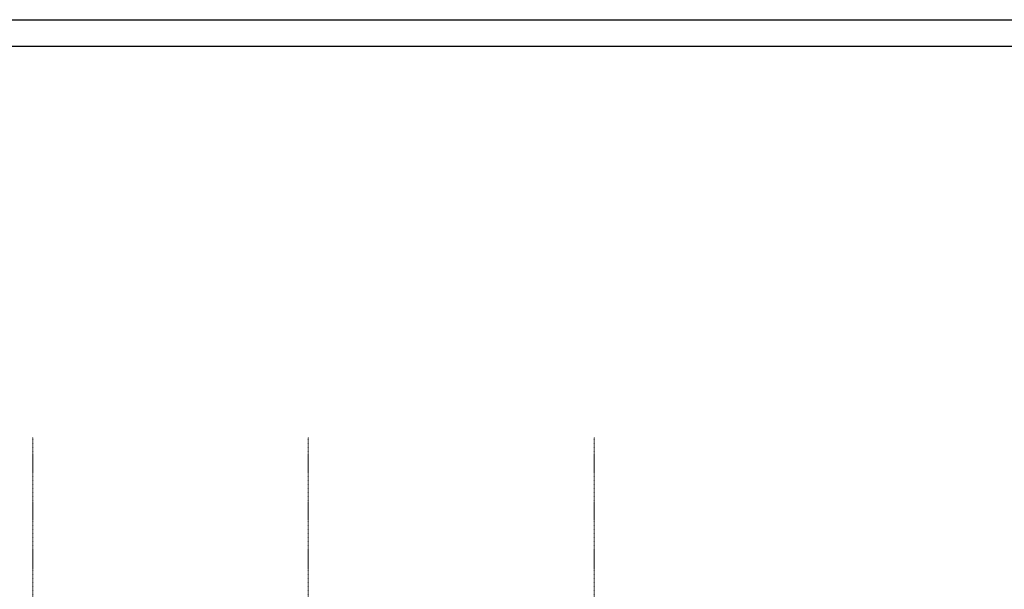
# Model space of a CAD drawing. Header units: inches. Extents: x -112469 to 885939, y -131046 to 286269.
# Tile 60 of 138: x 18942 to 37501, y -37402 to -26665. Entities that reach past the tile are written whole.
import ezdxf

# ---------------------------------------------------------------- set-up
doc = ezdxf.new("R2010")
doc.units = ezdxf.units.IN
doc.header["$MEASUREMENT"] = 0
doc.linetypes.add('Linia siatki', pattern=[0.9925, 0.47, -0.2175, 0.0875, -0.2175])
doc.layers.add('_IS_woda zimna', color=5, linetype='Continuous', lineweight=35)
doc.layers.add('S-GRID', color=251, linetype='Continuous', lineweight=9)

# ---------------------------------------------------------------- blocks, each defined once
blk = doc.blocks.new('PIĘTRO')
at = {"layer": 'S-GRID', "color": 251, "linetype": 'Linia siatki'}
for p, q in [((18892.2, 3814.58), (18892.2, -22310.93)), ((24082.2, 3814.58), (24082.2, -22310.93)), ((29477.2, 3814.58), (29477.2, -22310.93))]:
    blk.add_line(p, q, dxfattribs=at)

msp = doc.modelspace()

# ---------------------------------------------------------------- block references
at = {"layer": '_IS_woda zimna', "ltscale": 10}
msp.add_blockref('PIĘTRO', (296, -38350), dxfattribs=at)

# ---------------------------------------------------------------- next in the draw order: linework, layer by layer
for points in [[(-5630, -26665), (94370, -26665), (94370, -68665), (-5630, -68665)], [(-5130, -27165), (93870, -27165), (93870, -68165), (-5130, -68165)]]:
    msp.add_lwpolyline(points, close=True)

doc.saveas('drawing.dxf')
